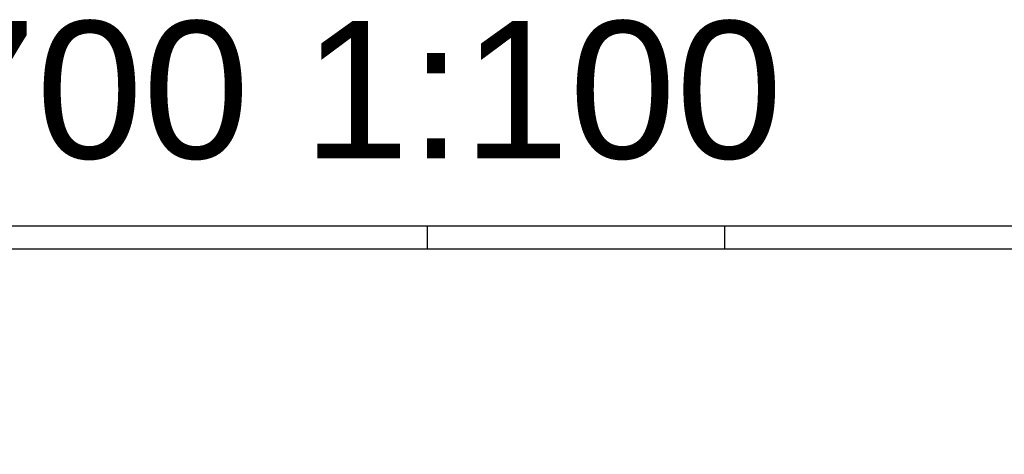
# Model space of a CAD drawing. Header units: millimetres. Extents: x 0 to 111311, y -48878 to -25280.
# Tile 83 of 161: x 81683 to 83835, y -34670 to -33720. Entities that reach past the tile are written whole.
import ezdxf

# ---------------------------------------------------------------- set-up
doc = ezdxf.new("R2010")
doc.units = ezdxf.units.MM
doc.layers.add('e-cad_opisy', color=7, linetype='Continuous')
doc.layers.add('OPIS', color=7, linetype='Continuous', lineweight=5)
doc.styles.get("Standard").update_dxf_attribs({"font": 'arial.ttf'})

msp = doc.modelspace()

# ---------------------------------------------------------------- linework, layer by layer
at = {"layer": 'e-cad_opisy', "ltscale": 4}
for points in [[(80473.302, -37141.552), (87473.302, -37141.552), (87473.302, -34171.552), (80723.302, -34171.552), (80723.302, -34171.552), (80473.302, -34171.552), (80473.302, -37141.552)], [(82573.302, -34171.552), (82573.302, -34221.552)], [(83223.302, -34171.552), (83223.302, -34221.552)], [(80773.302, -37091.552), (87423.302, -37091.552), (87423.302, -34221.552), (80773.302, -34221.552), (80773.302, -37091.552)]]:
    msp.add_lwpolyline(points, dxfattribs=at)

# ---------------------------------------------------------------- texts
at = {"layer": 'OPIS', "insert": (81963.88, -33875.747), "char_height": 300, "width": 2789.40332, "attachment_point": 5, "line_spacing_factor": 0.857143}
msp.add_mtext('{\\fArial|b0|i0|c0|p34;297x700 1:100}', dxfattribs=at)

doc.saveas('drawing.dxf')
